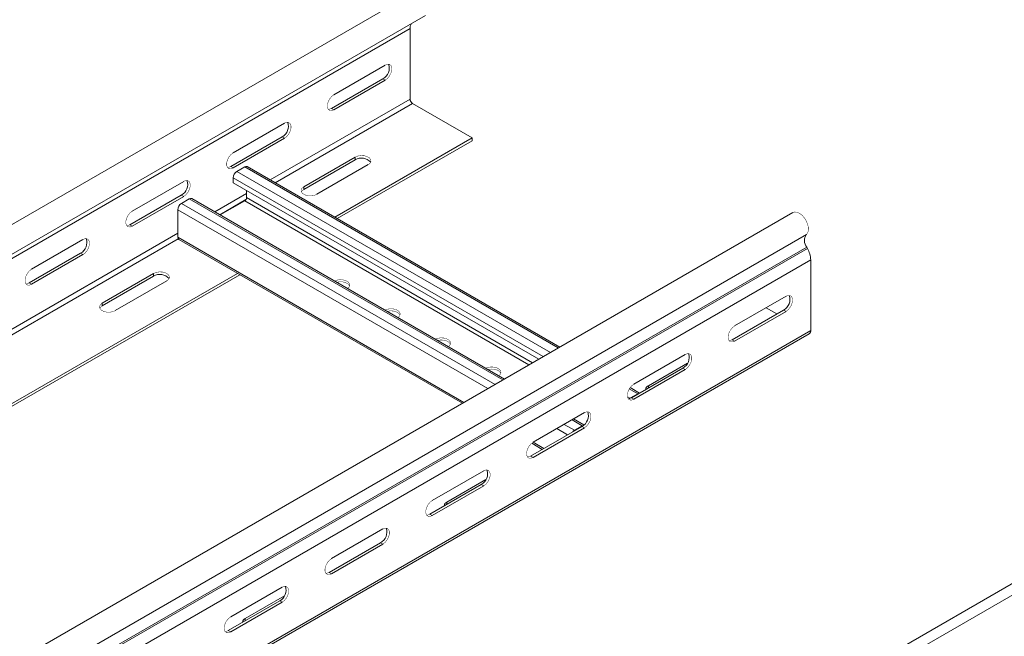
# Model space of a CAD drawing. Header units: millimetres. Extents: x 310 to 2055, y -1075 to 800.
# Tile 13 of 17: x 599 to 945, y 320 to 536. Entities that reach past the tile are written whole.
import ezdxf

# ---------------------------------------------------------------- set-up
doc = ezdxf.new("R2010")
doc.units = ezdxf.units.MM
doc.linetypes.add('K5LT32768', pattern=[0])
doc.linetypes.add('K5LT32769', pattern=[0])

msp = doc.modelspace()

# ---------------------------------------------------------------- linework, layer by layer
at = {"color": 7, "linetype": 'K5LT32768', "lineweight": 15}
for p, q in [((737.05, 545.23), (350.26, 321.95)), ((354.81, 314.07), (741.6, 537.35)), ((349.37, 309.45), (736.16, 532.74)), ((736.16, 532.74), (736.16, 507.97)), ((727.49, 519.99), (709.46, 509.58)), ((726.65, 515.17), (708.61, 504.77)), ((709.46, 504.28), (727.49, 514.68)), ((727.49, 514.68), (726.65, 515.17)), ((709.46, 504.28), (708.61, 504.77)), ((737, 506.5), (757.94, 494.42)), ((692.14, 499.58), (674.11, 489.17)), ((691.29, 494.76), (673.26, 484.36)), ((674.11, 483.87), (692.14, 494.27)), ((692.14, 494.27), (691.29, 494.76)), ((709.77, 466.61), (757.94, 494.42)), ((757.94, 494.42), (757.94, 493.44)), ((710.62, 466.12), (757.94, 493.44)), ((716.92, 487.68), (698.89, 477.27)), ((716.92, 486.7), (716.92, 487.68)), ((674.11, 483.87), (673.26, 484.36)), ((675.42, 482.65), (678.17, 484.25)), ((788.71, 421.04), (679.07, 484.33)), ((698.89, 476.29), (716.92, 486.7)), ((703.49, 474.62), (721.52, 485.03)), ((674.14, 478.65), (674.14, 480.45)), ((656.78, 479.17), (638.75, 468.76)), ((781.32, 416.78), (674.14, 478.65)), ((698.89, 476.29), (698.89, 477.27)), ((655.93, 474.35), (637.9, 463.95)), ((638.75, 463.46), (656.78, 473.86)), ((656.78, 473.86), (655.93, 474.35)), ((678.81, 475.96), (678.81, 473.47)), ((655.97, 471.43), (658.73, 473.02)), ((769.26, 409.82), (659.63, 473.11)), ((678.17, 472.37), (669.54, 467.39)), ((870.44, 468.23), (483.65, 244.94)), ((654.7, 459.56), (654.7, 469.22)), ((638.75, 463.46), (637.9, 463.95)), ((488.4, 237.2), (875.19, 460.48)), ((488.53, 232.79), (875.32, 456.08)), ((621.43, 458.76), (603.4, 448.35)), ((655.07, 458.73), (754.53, 401.31)), ((875.56, 455.64), (875.32, 456.08)), ((488.77, 232.35), (875.56, 455.64)), ((620.58, 453.94), (602.55, 443.53)), ((603.4, 443.04), (621.43, 453.45)), ((621.43, 453.45), (620.58, 453.94)), ((489.89, 228.27), (876.73, 451.59)), ((876.73, 451.59), (876.73, 426.82)), ((512.57, 352.77), (675.6, 446.88)), ((513.42, 352.28), (676.44, 446.39)), ((646.21, 446.86), (628.18, 436.45)), ((628.18, 435.47), (646.21, 445.88)), ((646.21, 445.88), (646.21, 446.86)), ((603.4, 443.04), (602.55, 443.53)), ((632.78, 433.8), (650.81, 444.21)), ((850.04, 428.43), (868.07, 438.84)), ((628.18, 435.47), (628.18, 436.45)), ((849.19, 423.61), (867.22, 434.02)), ((868.07, 433.53), (850.04, 423.12)), ((861.13, 434.84), (864.88, 432.68)), ((867.22, 434.02), (868.07, 433.53)), ((489.44, 202.43), (876.23, 425.72)), ((489.94, 203.53), (876.73, 426.82)), ((849.19, 423.61), (850.04, 423.12)), ((814.68, 408.02), (832.71, 418.43)), ((819.81, 407.47), (833.52, 415.38)), ((813.83, 403.2), (831.86, 413.61)), ((832.71, 413.12), (814.68, 402.71)), ((831.86, 413.61), (832.71, 413.12)), ((813.3, 403.05), (816.06, 404.65)), ((816.72, 404.87), (813.38, 406.8)), ((813.1, 402.92), (813.3, 403.05)), ((813.83, 403.2), (814.68, 402.71)), ((779.33, 387.61), (797.36, 398.02)), ((797.18, 393.7), (793.53, 395.81)), ((778.48, 382.79), (796.51, 393.2)), ((797.36, 392.71), (779.33, 382.3)), ((793.86, 391.83), (796.61, 393.42)), ((796.51, 393.2), (797.36, 392.71)), ((1033.21, 387.59), (604.86, 140.31)), ((778.85, 387.28), (782.54, 385.14)), ((778.48, 382.79), (779.33, 382.3)), ((743.97, 367.2), (762, 377.61)), ((749.1, 366.65), (762.81, 374.56)), ((743.12, 362.38), (761.15, 372.79)), ((762, 372.3), (743.97, 361.89)), ((761.15, 372.79), (762, 372.3)), ((743.12, 362.38), (743.97, 361.89)), ((708.61, 346.79), (726.65, 357.2)), ((707.77, 341.97), (725.8, 352.38)), ((725.8, 352.38), (726.65, 351.89)), ((726.65, 351.89), (708.61, 341.48)), ((707.77, 341.97), (708.61, 341.48)), ((895.59, 304.1), (962.84, 342.92)), ((673.26, 326.38), (691.29, 336.79)), ((672.41, 321.56), (690.44, 331.97)), ((678.39, 325.83), (692.1, 333.74)), ((690.44, 331.97), (691.29, 331.48)), ((691.29, 331.48), (673.26, 321.07)), ((672.41, 321.56), (673.26, 321.07))]:
    msp.add_line(p, q, dxfattribs=at)
at = {"color": 8, "linetype": 'K5LT32769', "lineweight": 15, "true_color": 0x808080}
for p, q in [((687.15, 479.67), (736.16, 507.97)), ((688.84, 478.69), (737, 506.5)), ((788.18, 420.74), (678.17, 484.25)), ((782.88, 417.68), (674.14, 480.45)), ((785.42, 419.15), (675.42, 482.65)), ((667.7, 468.45), (678.81, 474.86)), ((779.17, 415.54), (678.81, 473.47)), ((765.98, 407.92), (655.97, 471.43)), ((768.74, 409.51), (658.73, 473.02)), ((669.4, 467.47), (678.57, 472.77)), ((777.9, 414.8), (678.17, 472.37)), ((763.43, 406.45), (654.7, 469.22)), ((475.01, 357.21), (654.7, 460.94)), ((755.06, 401.62), (654.7, 459.56)), ((476.71, 356.23), (654.8, 459.04)), ((816.06, 404.65), (813.09, 406.36)), ((816.06, 404.49), (816.06, 404.65)), ((819.81, 406.65), (819.81, 407.47)), ((813.3, 403.05), (812.42, 403.56)), ((813.3, 403.05), (813.3, 402.97)), ((793.86, 391.83), (790.24, 393.91)), ((796.61, 393.42), (793, 395.51)), ((791.44, 390.28), (787.7, 392.44)), ((793.86, 391.83), (793.86, 391.67)), ((796.61, 393.27), (796.61, 393.42)), ((783.07, 385.45), (779.32, 387.61)), ((749.1, 365.83), (749.1, 366.65)), ((678.39, 325.01), (678.39, 325.83))]:
    msp.add_line(p, q, dxfattribs=at)
at = {"color": 7, "linetype": 'K5LT32768', "const_width": 0.15}
for points in [[(727.49, 514.68), (728.28, 515.3), (728.97, 516.16), (729.48, 517.16), (729.76, 518.18), (729.76, 519.11), (729.48, 519.81), (728.97, 520.22), (728.28, 520.29), (727.49, 519.99)], [(709.46, 509.58), (708.68, 508.97), (707.99, 508.11), (707.47, 507.11), (707.2, 506.08), (707.2, 505.16), (707.47, 504.45), (707.99, 504.04), (708.68, 503.98), (709.46, 504.28)], [(708.61, 504.77), (707.83, 504.47), (707.47, 504.46)], [(692.14, 494.27), (692.92, 494.89), (693.62, 495.75), (694.13, 496.75), (694.4, 497.77), (694.4, 498.7), (694.13, 499.4), (693.62, 499.81), (692.92, 499.88), (692.14, 499.58)], [(674.11, 489.17), (673.32, 488.56), (672.63, 487.7), (672.12, 486.7), (671.84, 485.67), (671.84, 484.75), (672.12, 484.04), (672.63, 483.63), (673.32, 483.57), (674.11, 483.87)], [(721.52, 485.03), (722.17, 485.56), (722.46, 486.19), (722.36, 486.84), (721.88, 487.43), (721.09, 487.89), (720.06, 488.17), (718.94, 488.22), (717.85, 488.05), (716.92, 487.68)], [(673.26, 484.36), (672.47, 484.06), (672.11, 484.05)], [(656.78, 473.86), (657.57, 474.48), (658.26, 475.34), (658.77, 476.34), (659.05, 477.36), (659.05, 478.29), (658.77, 478.99), (658.26, 479.4), (657.57, 479.47), (656.78, 479.17)], [(698.89, 477.27), (698.24, 476.74), (697.95, 476.11), (698.05, 475.46), (698.53, 474.87), (699.33, 474.41), (700.35, 474.13), (701.47, 474.08), (702.56, 474.24), (703.49, 474.62)], [(698.05, 475.45), (698.24, 475.76), (698.89, 476.29)], [(638.75, 468.76), (637.97, 468.15), (637.28, 467.29), (636.76, 466.29), (636.49, 465.26), (636.49, 464.34), (636.76, 463.63), (637.28, 463.22), (637.97, 463.16), (638.75, 463.46)], [(875.19, 460.48), (875.66, 461.1), (875.91, 461.96), (875.9, 463), (875.64, 464.14), (875.16, 465.3), (874.48, 466.37), (873.67, 467.29), (872.78, 467.96), (871.88, 468.35), (871.06, 468.43), (870.44, 468.23)], [(637.9, 463.95), (637.12, 463.65), (636.76, 463.64)], [(621.43, 453.45), (622.21, 454.07), (622.91, 454.93), (623.42, 455.93), (623.69, 456.95), (623.69, 457.88), (623.42, 458.58), (622.91, 458.99), (622.21, 459.06), (621.43, 458.76)], [(603.4, 448.35), (602.61, 447.74), (601.92, 446.88), (601.41, 445.88), (601.13, 444.85), (601.13, 443.93), (601.41, 443.22), (601.92, 442.81), (602.61, 442.75), (603.4, 443.04)], [(650.81, 444.21), (651.46, 444.74), (651.75, 445.37), (651.65, 446.02), (651.17, 446.61), (650.37, 447.07), (649.35, 447.35), (648.23, 447.4), (647.14, 447.23), (646.21, 446.86)], [(602.55, 443.53), (601.76, 443.24), (601.4, 443.23)], [(714.26, 441.57), (714.74, 442.01), (715.03, 442.63), (714.94, 443.28), (714.46, 443.87), (713.66, 444.33), (712.64, 444.61), (711.51, 444.67), (710.42, 444.5), (709.67, 444.22)], [(714.98, 442.43), (714.94, 442.55), (714.46, 443.14), (713.66, 443.6), (712.64, 443.88), (711.51, 443.93), (710.45, 443.77)], [(868.07, 438.84), (868.85, 439.14), (869.54, 439.07), (870.06, 438.66), (870.33, 437.95), (870.33, 437.03), (870.06, 436.01), (869.54, 435.01), (868.85, 434.15), (868.07, 433.53)], [(628.18, 436.45), (627.53, 435.92), (627.24, 435.29), (627.34, 434.64), (627.82, 434.05), (628.61, 433.59), (629.64, 433.31), (630.76, 433.25), (631.85, 433.42), (632.78, 433.8)], [(627.34, 434.63), (627.53, 434.94), (628.18, 435.47)], [(731.93, 431.37), (732.42, 431.8), (732.71, 432.43), (732.61, 433.08), (732.14, 433.67), (731.34, 434.13), (730.32, 434.41), (729.19, 434.46), (728.1, 434.29), (727.35, 434.01)], [(732.66, 432.23), (732.61, 432.34), (732.14, 432.93), (731.34, 433.4), (730.32, 433.67), (729.19, 433.73), (728.13, 433.57)], [(850.04, 423.12), (849.25, 422.83), (848.56, 422.89), (848.05, 423.3), (847.77, 424.01), (847.77, 424.93), (848.05, 425.96), (848.56, 426.96), (849.25, 427.82), (850.04, 428.43)], [(749.61, 421.16), (750.1, 421.6), (750.39, 422.22), (750.29, 422.87), (749.81, 423.46), (749.02, 423.92), (747.99, 424.2), (746.87, 424.26), (745.78, 424.09), (745.03, 423.81)], [(750.34, 422.02), (750.29, 422.14), (749.81, 422.73), (749.02, 423.19), (747.99, 423.47), (746.87, 423.52), (745.8, 423.36)], [(848.04, 423.31), (848.4, 423.32), (849.19, 423.61)], [(832.71, 418.43), (833.5, 418.72), (834.19, 418.66), (834.7, 418.25), (834.97, 417.54), (834.97, 416.62), (834.7, 415.6), (834.19, 414.6), (833.5, 413.74), (832.71, 413.12)], [(767.29, 410.96), (767.77, 411.39), (768.07, 412.02), (767.97, 412.67), (767.49, 413.26), (766.69, 413.72), (765.67, 414), (764.55, 414.05), (763.46, 413.88), (762.71, 413.6)], [(768.02, 411.82), (767.97, 411.93), (767.49, 412.52), (766.69, 412.98), (765.67, 413.26), (764.55, 413.32), (763.48, 413.16)], [(814.68, 402.71), (813.89, 402.42), (813.2, 402.48), (812.69, 402.89), (812.42, 403.6), (812.42, 404.52), (812.69, 405.55), (813.2, 406.55), (813.89, 407.41), (814.68, 408.02)], [(812.69, 402.9), (813.05, 402.91), (813.83, 403.2)], [(797.36, 398.02), (798.14, 398.31), (798.83, 398.25), (799.35, 397.84), (799.62, 397.13), (799.62, 396.21), (799.35, 395.19), (798.83, 394.19), (798.14, 393.33), (797.36, 392.71)], [(796.61, 393.42), (796.86, 393.53), (797.04, 393.58)], [(779.33, 382.3), (778.54, 382.01), (777.85, 382.07), (777.33, 382.48), (777.06, 383.19), (777.06, 384.11), (777.33, 385.14), (777.85, 386.14), (778.54, 387), (779.33, 387.61)], [(777.33, 382.49), (777.69, 382.5), (778.48, 382.79)], [(762, 377.61), (762.79, 377.9), (763.48, 377.84), (763.99, 377.43), (764.26, 376.72), (764.26, 375.8), (763.99, 374.78), (763.48, 373.78), (762.79, 372.92), (762, 372.3)], [(743.97, 361.89), (743.18, 361.6), (742.49, 361.66), (741.98, 362.07), (741.71, 362.78), (741.71, 363.7), (741.98, 364.73), (742.49, 365.73), (743.18, 366.59), (743.97, 367.2)], [(741.98, 362.08), (742.34, 362.09), (743.12, 362.38)], [(726.65, 357.2), (727.43, 357.49), (728.12, 357.43), (728.64, 357.02), (728.91, 356.31), (728.91, 355.39), (728.64, 354.37), (728.12, 353.37), (727.43, 352.51), (726.65, 351.89)], [(708.61, 341.48), (707.83, 341.19), (707.14, 341.25), (706.62, 341.66), (706.35, 342.37), (706.35, 343.29), (706.62, 344.32), (707.14, 345.32), (707.83, 346.18), (708.61, 346.79)], [(706.62, 341.67), (706.98, 341.68), (707.77, 341.97)], [(691.29, 336.79), (692.08, 337.08), (692.77, 337.02), (693.28, 336.61), (693.55, 335.9), (693.55, 334.98), (693.28, 333.96), (692.77, 332.96), (692.08, 332.1), (691.29, 331.48)], [(673.26, 321.07), (672.47, 320.78), (671.78, 320.84), (671.27, 321.25), (671, 321.96), (671, 322.88), (671.27, 323.91), (671.78, 324.91), (672.47, 325.77), (673.26, 326.38)], [(671.27, 321.26), (671.62, 321.27), (672.41, 321.56)]]:
    msp.add_lwpolyline(points, dxfattribs=at)
at = {"color": 7, "linetype": 'K5LT32768', "lineweight": 15}
for centre, radius, start, end in [((739.03, 532.88), 2.87, 145.5439, 182.688), ((724.68, 518.89), 4.2, 297.9017, 19.6092), ((738, 508.05), 1.84, 182.6051, 237.3947), ((689.32, 498.48), 4.2, 297.9015, 19.6094), ((719.16, 483.14), 4.2, 40.4021, 122.0946), ((678.7, 483.51), 0.905, 65.6926, 125.6174), ((676.91, 480.32), 2.77, 122.6049, 177.3951), ((653.97, 478.07), 4.2, 297.9016, 19.6093), ((677.43, 473.54), 1.38, 302.6061, 357.3939), ((657.46, 469.1), 2.77, 122.6057, 177.3943), ((659.26, 472.28), 0.905, 65.6929, 125.6177), ((655.58, 459.46), 0.884, 173.5894, 235.0995), ((878.24, 458.37), 3.72, 145.2372, 218.045), ((618.61, 457.66), 4.2, 297.9013, 19.6097), ((868.15, 451.31), 8.59, 1.8773, 30.2826), ((648.45, 442.32), 4.2, 40.4019, 122.0949), ((865.25, 437.74), 4.2, 297.9017, 19.6092), ((875.56, 426.68), 1.17, 304.6893, 6.6229), ((829.9, 417.33), 4.2, 297.9015, 19.6094), ((816.66, 403.7), 1.12, 91.5684, 122.328), ((820.4, 406.04), 1.55, 112.4763, 176.2042), ((794.54, 396.92), 4.2, 297.9016, 19.6093), ((795.06, 389.84), 2.33, 121.1217, 139.5959), ((759.19, 376.51), 4.2, 297.9013, 19.6097), ((749.69, 365.22), 1.55, 112.4763, 176.2042), ((723.83, 356.1), 4.2, 297.9014, 19.6097), ((688.47, 335.69), 4.2, 297.9014, 19.6095), ((678.98, 324.4), 1.55, 112.4771, 176.203)]:
    msp.add_arc(centre, radius, start, end, dxfattribs=at)

doc.saveas('drawing.dxf')
